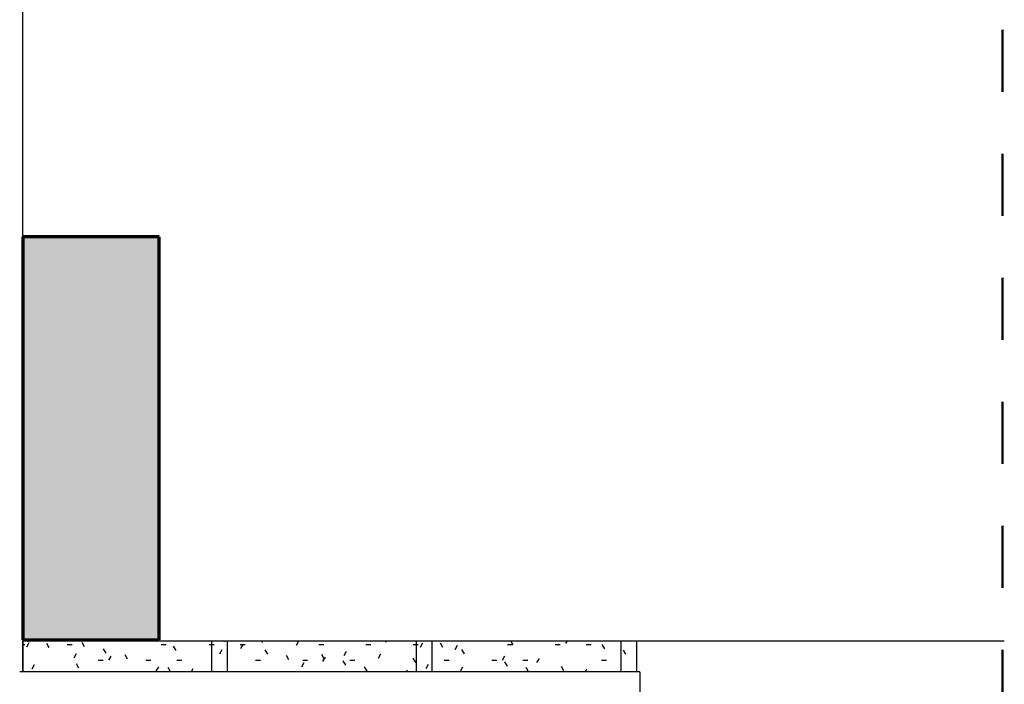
# Model space of a CAD drawing. Header units: metres. Extents: x -3644 to 205, y -1286 to 3747.
# Tile 19 of 32: x 1.23 to 2.82, y -10.04 to -8.97. Entities that reach past the tile are written whole.
import ezdxf

# ---------------------------------------------------------------- set-up
doc = ezdxf.new("R2010")
doc.units = ezdxf.units.M
doc.linetypes.add('_Tracejado pequeno', pattern=[0.00225, 0.0015, -0.00075])
doc.linetypes.add('_Traço Ponto', pattern=[0.015, 0.01, -0.0025, 0, -0.0025])
for name, color, linetype, lineweight in [('A-DETL', 90, 'Continuous', 25), ('A-FLOR', 192, 'Continuous', 25), ('A-FLOR-HRAL', 11, 'Continuous', 25), ('S-COLS', 52, 'Continuous', 25), ('S-STRS', 31, 'Continuous', 25)]:
    doc.layers.add(name, color=color, linetype=linetype, lineweight=lineweight)

msp = doc.modelspace()

# ---------------------------------------------------------------- hatches: boundary and pattern name
at = {"layer": 'S-COLS'}
msp.add_hatch(color=253, dxfattribs=at).paths.add_polyline_path([(1.2326, -9.9671), (1.4526, -9.9671), (1.4526, -9.3171), (1.2326, -9.3171)], flags=0)

# ---------------------------------------------------------------- linework, layer by layer
at = {"layer": 'A-DETL', "color": 252, "linetype": '_Traço Ponto', "lineweight": 50}
msp.add_line((2.8126, 0.8169), (2.8126, -11.1421), dxfattribs=at)
at = {"layer": 'A-FLOR', "color": 253}
for p, q in [((1.2326, -9.3171), (1.2326, -8.1171)), ((1.2326, -9.9671), (1.2326, -10.019)), ((1.2326, -9.969), (2.8154, -9.969))]:
    msp.add_line(p, q, dxfattribs=at)
at = {"layer": 'A-FLOR-HRAL', "color": 253}
for q in [(1.2276, -10.019), (2.2276, -10.059)]:
    msp.add_line((2.2276, -10.019), q, dxfattribs=at)
at = {"layer": 'S-COLS', "color": 253, "lineweight": 70}
for p, q in [((1.4526, -9.3171), (1.2326, -9.3171)), ((1.2326, -9.3171), (1.2326, -9.9671)), ((1.4526, -9.9671), (1.4526, -9.3171)), ((1.2326, -9.9671), (1.4526, -9.9671))]:
    msp.add_line(p, q, dxfattribs=at)
at = {"layer": 'S-STRS', "color": 253}
for p, q in [((1.2326, -10.019), (1.2326, -9.969)), ((1.2412, -9.971), (1.24, -9.969)), ((1.4176, -9.969), (1.4174, -9.9694)), ((1.5584, -9.9703), (1.5576, -9.969)), ((1.5626, -10.019), (1.5626, -9.969)), ((1.6197, -9.969), (1.6179, -9.972)), ((1.6772, -9.9693), (1.6732, -9.9762)), ((1.8187, -9.9713), (1.8174, -9.969)), ((1.8755, -9.9697), (1.8751, -9.969)), ((1.8926, -10.019), (1.8926, -9.969)), ((2.0233, -9.9756), (2.0195, -9.969)), ((2.1104, -9.969), (2.108, -9.9732)), ((2.2226, -10.019), (2.2226, -9.969)), ((1.2326, -9.975), (1.236, -9.975)), ((1.2425, -9.9723), (1.2385, -9.9793)), ((1.2754, -9.9802), (1.2714, -9.9732)), ((1.304, -9.975), (1.312, -9.975)), ((1.3322, -9.9785), (1.3282, -9.9716)), ((1.3668, -9.9886), (1.3628, -9.9816)), ((1.456, -9.975), (1.464, -9.975)), ((1.4799, -9.9845), (1.4759, -9.9775)), ((1.533, -9.975), (1.541, -9.975)), ((1.5536, -9.9834), (1.5496, -9.9903)), ((1.583, -9.975), (1.591, -9.975)), ((1.5878, -9.9743), (1.5838, -9.9812)), ((1.6277, -9.9904), (1.6237, -9.9834)), ((1.71, -9.975), (1.718, -9.975)), ((1.7542, -9.986), (1.7502, -9.993)), ((1.786, -9.975), (1.794, -9.975)), ((1.862, -9.975), (1.87, -9.975)), ((1.8773, -9.9728), (1.8733, -9.9797)), ((1.9102, -9.9797), (1.9062, -9.9728)), ((1.9331, -9.9762), (1.9291, -9.9831)), ((1.9448, -9.9897), (1.9408, -9.9828)), ((2.014, -9.975), (2.022, -9.975)), ((2.091, -9.975), (2.099, -9.975)), ((2.141, -9.975), (2.149, -9.975)), ((2.171, -9.9815), (2.167, -9.9746)), ((2.2052, -9.9906), (2.2012, -9.9837)), ((1.3189, -9.9899), (1.3149, -9.9969)), ((1.354, -10), (1.362, -10)), ((1.3747, -9.9933), (1.3707, -10.0002)), ((1.4015, -9.9986), (1.3975, -9.9916)), ((1.431, -10), (1.439, -10)), ((1.481, -10), (1.489, -10)), ((1.608, -10), (1.616, -10)), ((1.6618, -9.9995), (1.6578, -9.9926)), ((1.684, -10), (1.692, -10)), ((1.7186, -9.9979), (1.7146, -9.991)), ((1.72, -9.9952), (1.716, -10.0021)), ((1.7533, -10.0079), (1.7493, -10.001)), ((1.76, -10), (1.768, -10)), ((1.8095, -9.9902), (1.8055, -9.9972)), ((1.8664, -10.0038), (1.8624, -9.9969)), ((1.912, -10), (1.92, -10)), ((1.989, -10), (1.997, -10)), ((2.0095, -9.9937), (2.0055, -10.0007)), ((2.0141, -10.0097), (2.0101, -10.0028)), ((2.039, -10), (2.047, -10)), ((2.0653, -9.9971), (2.0613, -10.004)), ((2.166, -10), (2.174, -10)), ((1.2511, -10.0074), (1.2471, -10.0143)), ((1.323, -10.0127), (1.319, -10.0058)), ((1.4512, -10.0109), (1.4472, -10.0178)), ((1.4708, -10.0186), (1.4668, -10.0117)), ((1.507, -10.0142), (1.5042, -10.019)), ((1.6859, -10.0043), (1.6819, -10.0113)), ((1.7879, -10.0179), (1.7839, -10.011)), ((1.8523, -10.0161), (1.8506, -10.019)), ((1.8864, -10.007), (1.8824, -10.0139)), ((1.9417, -10.0112), (1.9377, -10.0181)), ((2.0483, -10.0189), (2.0443, -10.012)), ((2.1051, -10.0173), (2.1011, -10.0103)), ((2.1418, -10.0147), (2.1393, -10.019)), ((2.1976, -10.018), (2.197, -10.019))]:
    msp.add_line(p, q, dxfattribs=at)
at = {"layer": 'S-STRS', "color": 253, "linetype": '_Tracejado pequeno'}
for p, q in [((1.5376, -10.019), (1.5376, -9.969)), ((1.8676, -10.019), (1.8676, -9.969)), ((2.1976, -10.019), (2.1976, -9.969))]:
    msp.add_line(p, q, dxfattribs=at)

doc.saveas('drawing.dxf')
